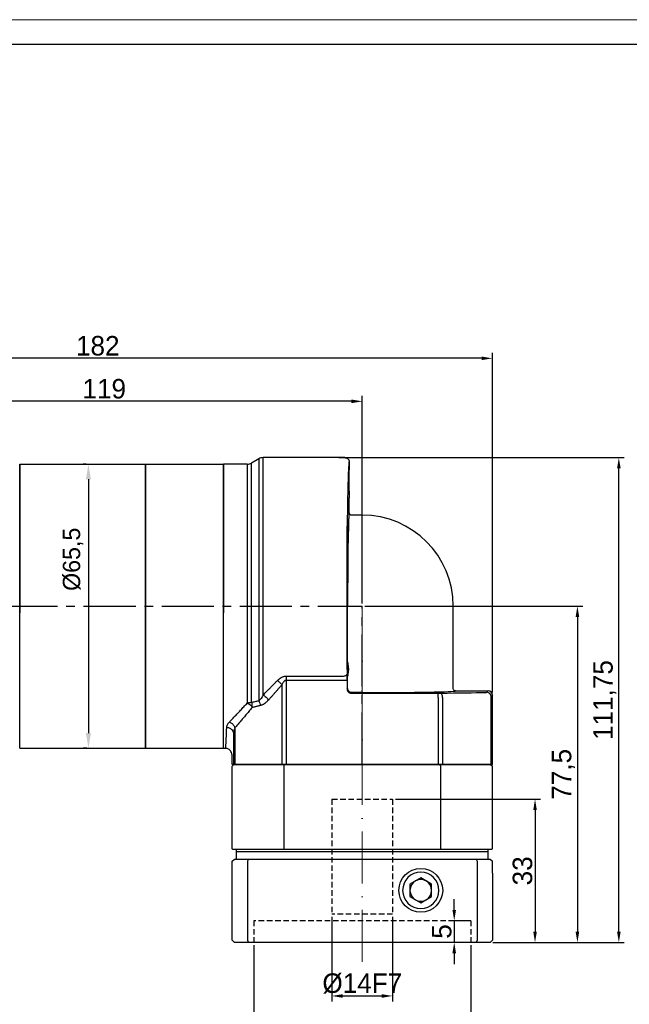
# Model space of a CAD drawing. Header units: millimetres. Extents: x 2421 to 2904, y 79 to 421.
# Tile 7 of 8: x 2654 to 2795, y 194 to 421. Entities that reach past the tile are written whole.
import ezdxf

# ---------------------------------------------------------------- set-up
doc = ezdxf.new("R2010")
doc.units = ezdxf.units.MM
for name, pattern in [('ACAD_ISO10W100', [18, 12, -3, 0, -3]), ('DASHED2', [9.525, 6.35, -3.175]), ('点画线', [18, 12, -2, 2, -2])]:
    doc.linetypes.add(name, pattern=pattern)
for name, color, linetype in [('4虚线层', 6, 'DASHED2'), ('6文字层', 3, 'Continuous'), ('7中心线层', 7, '点画线')]:
    doc.layers.add(name, color=color, linetype=linetype)
for name, color, linetype, lineweight in [('中心线层', 7, 'ACAD_ISO10W100', 20), ('图框_外框线', 7, 'Continuous', 18), ('尺寸线', 7, 'Continuous', 18), ('标注线', 7, 'Continuous', 20), ('粗实线', 7, 'Continuous', 40)]:
    doc.layers.add(name, color=color, linetype=linetype, lineweight=lineweight)
doc.styles.add('工程字', font='txt')
doc.dimstyles.new('ISO-25', dxfattribs={"dimtxt": 2.5, "dimasz": 2.5, "dimexe": 1.25, "dimexo": 0.625, "dimtad": 1, "dimtxsty": 'Standard', "dimcen": 2.5, "dimadec": 0, "dimazin": 0, "dimtfac": 1, "dimtmove": 0, "dimatfit": 3, "dimfxl": 1, "dimarcsym": 0})
doc.dimstyles.new('副本 ISO-25', dxfattribs={"dimtxt": 4.5, "dimasz": 2.5, "dimexe": 1.25, "dimexo": 0.625, "dimtad": 1, "dimtxsty": '工程字', "dimcen": 2.5, "dimdle": 5, "dimadec": 0, "dimazin": 0, "dimtfac": 1, "dimtmove": 0, "dimatfit": 3, "dimfxl": 1, "dimtolj": 1, "dimarcsym": 0})

# ---------------------------------------------------------------- blocks, each defined once
blk = doc.blocks.new('*D16')
at = {"layer": '6文字层', "color": 0, "lineweight": -2}
for p, q in [((2727.72, 319.56), (2793.54, 319.56)), ((2792.29, 210.31), (2792.29, 317.06)), ((2763.25, 207.81), (2793.54, 207.81))]:
    blk.add_line(p, q, dxfattribs=at)
at = {"layer": '6文字层', "color": 0}
for points in [[(2792.71, 317.06), (2791.87, 317.06), (2792.29, 319.56)], [(2791.87, 210.31), (2792.71, 210.31), (2792.29, 207.81)]]:
    blk.add_solid(points, dxfattribs=at)
at = {"layer": 'Defpoints', "color": 0}
for p in [(2727.09, 319.56), (2792.29, 319.56), (2762.63, 207.81)]:
    blk.add_point(p, dxfattribs=at)
at = {"layer": '6文字层', "color": 0, "insert": (2789.04, 263.68), "char_height": 4.5, "attachment_point": 5, "rotation": 90, "style": '工程字'}
blk.add_mtext('\\A1;111,75', dxfattribs=at)
blk = doc.blocks.new('*D17')
at = {"layer": '6文字层', "color": 0, "lineweight": -2}
for p, q in [((2614.13, 316.63), (2614.13, 333.79)), ((2733.13, 285.93), (2733.13, 333.79)), ((2730.63, 332.54), (2616.63, 332.54))]:
    blk.add_line(p, q, dxfattribs=at)
at = {"layer": '6文字层', "color": 0}
for points in [[(2616.63, 332.95), (2616.63, 332.12), (2614.13, 332.54)], [(2730.63, 332.12), (2730.63, 332.95), (2733.13, 332.54)]]:
    blk.add_solid(points, dxfattribs=at)
at = {"layer": 'Defpoints', "color": 0}
for p in [(2614.13, 332.54), (2614.13, 316.01), (2733.13, 285.31)]:
    blk.add_point(p, dxfattribs=at)
at = {"layer": '6文字层', "color": 0, "insert": (2673.63, 335.41), "char_height": 4.5, "attachment_point": 5, "style": '工程字'}
blk.add_mtext('\\A1;119', dxfattribs=at)
blk = doc.blocks.new('*D18')
at = {"layer": '6文字层', "color": 0, "lineweight": -2}
for p, q in [((2581.13, 292.13), (2581.13, 343.7)), ((2763.13, 265.4), (2763.13, 343.7)), ((2760.63, 342.45), (2583.63, 342.45))]:
    blk.add_line(p, q, dxfattribs=at)
at = {"layer": '6文字层', "color": 0}
for points in [[(2583.63, 342.86), (2583.63, 342.03), (2581.13, 342.45)], [(2760.63, 342.03), (2760.63, 342.86), (2763.13, 342.45)]]:
    blk.add_solid(points, dxfattribs=at)
at = {"layer": 'Defpoints', "color": 0}
for p in [(2581.13, 342.45), (2581.13, 291.51), (2763.13, 264.78)]:
    blk.add_point(p, dxfattribs=at)
at = {"layer": '6文字层', "color": 0, "insert": (2672.13, 345.32), "char_height": 4.5, "attachment_point": 5, "style": '工程字'}
blk.add_mtext('\\A1;182', dxfattribs=at)
blk = doc.blocks.new('*D19')
at = {"layer": '6文字层', "color": 0, "lineweight": -2}
for p, q in [((2708.13, 207.18), (2708.13, 184.33)), ((2758.13, 207.18), (2758.13, 184.33)), ((2710.63, 185.58), (2755.63, 185.58))]:
    blk.add_line(p, q, dxfattribs=at)
at = {"layer": '6文字层', "color": 0}
for points in [[(2710.63, 185.99), (2710.63, 185.16), (2708.13, 185.58)], [(2755.63, 185.16), (2755.63, 185.99), (2758.13, 185.58)]]:
    blk.add_solid(points, dxfattribs=at)
at = {"layer": 'Defpoints', "color": 0}
for p in [(2708.13, 207.81), (2758.13, 207.81), (2758.13, 185.58)]:
    blk.add_point(p, dxfattribs=at)
at = {"layer": '6文字层', "color": 0, "insert": (2733.13, 188.45), "char_height": 4.5, "attachment_point": 5, "style": '工程字'}
blk.add_mtext('\\A1;%%C50G7', dxfattribs=at)
blk = doc.blocks.new('*D20')
at = {"layer": '6文字层', "color": 0, "lineweight": -2}
for p, q in [((2733.75, 285.31), (2783.99, 285.31)), ((2782.74, 282.81), (2782.74, 210.31)), ((2763.25, 207.81), (2783.99, 207.81))]:
    blk.add_line(p, q, dxfattribs=at)
at = {"layer": '6文字层', "color": 0}
for points in [[(2783.16, 282.81), (2782.32, 282.81), (2782.74, 285.31)], [(2782.32, 210.31), (2783.16, 210.31), (2782.74, 207.81)]]:
    blk.add_solid(points, dxfattribs=at)
at = {"layer": 'Defpoints', "color": 0}
for p in [(2733.13, 285.31), (2762.63, 207.81), (2782.74, 207.81)]:
    blk.add_point(p, dxfattribs=at)
at = {"layer": '6文字层', "color": 0, "insert": (2779.49, 246.56), "char_height": 4.5, "attachment_point": 5, "rotation": 90, "style": '工程字'}
blk.add_mtext('\\A1;77,5', dxfattribs=at)
blk = doc.blocks.new('*D21')
at = {"layer": '6文字层', "color": 0, "lineweight": -2}
for p, q in [((2708.13, 207.18), (2708.13, 184.33)), ((2758.13, 207.18), (2758.13, 184.33)), ((2710.63, 185.58), (2755.63, 185.58))]:
    blk.add_line(p, q, dxfattribs=at)
at = {"layer": '6文字层', "color": 0}
for points in [[(2710.63, 185.99), (2710.63, 185.16), (2708.13, 185.58)], [(2755.63, 185.16), (2755.63, 185.99), (2758.13, 185.58)]]:
    blk.add_solid(points, dxfattribs=at)
at = {"layer": 'Defpoints', "color": 0}
for p in [(2708.13, 207.81), (2758.13, 207.81), (2758.13, 185.58)]:
    blk.add_point(p, dxfattribs=at)
at = {"layer": '6文字层', "color": 0, "insert": (2733.13, 188.45), "char_height": 4.5, "attachment_point": 5, "style": '工程字'}
blk.add_mtext('\\A1;%%C50G7', dxfattribs=at)
blk = doc.blocks.new('*D22')
at = {"layer": '6文字层', "color": 0, "lineweight": -2}
for p, q in [((2726.13, 213.68), (2726.13, 194.22)), ((2740.13, 213.68), (2740.13, 194.22)), ((2728.63, 195.47), (2737.63, 195.47))]:
    blk.add_line(p, q, dxfattribs=at)
at = {"layer": '6文字层', "color": 0}
for points in [[(2728.63, 195.88), (2728.63, 195.05), (2726.13, 195.47)], [(2737.63, 195.05), (2737.63, 195.88), (2740.13, 195.47)]]:
    blk.add_solid(points, dxfattribs=at)
at = {"layer": 'Defpoints', "color": 0}
for p in [(2726.13, 214.31), (2740.13, 214.31), (2740.13, 195.47)]:
    blk.add_point(p, dxfattribs=at)
at = {"layer": '6文字层', "color": 0, "insert": (2733.13, 198.34), "char_height": 4.5, "attachment_point": 5, "style": '工程字'}
blk.add_mtext('\\A1;%%C14F7', dxfattribs=at)
blk = doc.blocks.new('*D23')
at = {"layer": '6文字层', "color": 0, "lineweight": -2}
for p, q in [((2740.75, 240.81), (2774.21, 240.81)), ((2772.96, 238.31), (2772.96, 210.31)), ((2763.25, 207.81), (2774.21, 207.81))]:
    blk.add_line(p, q, dxfattribs=at)
at = {"layer": '6文字层', "color": 0}
for points in [[(2773.38, 238.31), (2772.55, 238.31), (2772.96, 240.81)], [(2772.55, 210.31), (2773.38, 210.31), (2772.96, 207.81)]]:
    blk.add_solid(points, dxfattribs=at)
at = {"layer": 'Defpoints', "color": 0}
for p in [(2740.13, 240.81), (2762.63, 207.81), (2772.96, 207.81)]:
    blk.add_point(p, dxfattribs=at)
at = {"layer": '6文字层', "color": 0, "insert": (2770.09, 224.31), "char_height": 4.5, "attachment_point": 5, "rotation": 90, "style": '工程字'}
blk.add_mtext('\\A1;33', dxfattribs=at)
blk = doc.blocks.new('*D24')
at = {"layer": '6文字层', "color": 0, "lineweight": -2}
for p, q in [((2754.33, 215.32), (2754.33, 217.82)), ((2757.5, 212.82), (2753.08, 212.82)), ((2754.33, 212.82), (2754.33, 207.82)), ((2757.5, 207.82), (2753.08, 207.82)), ((2754.33, 205.32), (2754.33, 202.82))]:
    blk.add_line(p, q, dxfattribs=at)
at = {"layer": '6文字层', "color": 0}
for points in [[(2753.91, 215.32), (2754.75, 215.32), (2754.33, 212.82)], [(2754.75, 205.32), (2753.91, 205.32), (2754.33, 207.82)]]:
    blk.add_solid(points, dxfattribs=at)
at = {"layer": 'Defpoints', "color": 0}
for p in [(2758.13, 212.82), (2754.33, 207.82), (2758.13, 207.82)]:
    blk.add_point(p, dxfattribs=at)
at = {"layer": '6文字层', "color": 0, "insert": (2751.46, 210.32), "char_height": 4.5, "attachment_point": 5, "rotation": 90, "style": '工程字'}
blk.add_mtext('\\A1;5', dxfattribs=at)
blk = doc.blocks.new('*D39')
at = {"layer": '6文字层', "color": 0, "linetype": 'ByBlock', "lineweight": -2}
for p, q in [((2669.43, 318.06), (2668.73, 318.06)), ((2669.98, 314.56), (2669.98, 256.06)), ((2669.61, 252.56), (2668.73, 252.56))]:
    blk.add_line(p, q, dxfattribs=at)
at = {"layer": '6文字层', "color": 0}
for points in [[(2670.56, 314.56), (2669.39, 314.56), (2669.98, 318.06)], [(2669.39, 256.06), (2670.56, 256.06), (2669.98, 252.56)]]:
    blk.add_solid(points, dxfattribs=at)
at = {"layer": 'Defpoints', "color": 0}
for p in [(2670.06, 318.06), (2669.98, 252.56), (2670.24, 252.56)]:
    blk.add_point(p, dxfattribs=at)
at = {"layer": '6文字层', "color": 0, "insert": (2666.44, 296.13), "char_height": 4, "attachment_point": 5, "rotation": 90, "style": '工程字'}
blk.add_mtext('%%C65,5', dxfattribs=at)
blk = doc.blocks.new('D64')
at = {"linetype": 'Continuous', "lineweight": 30}
for p, q in [((5.5, 62.01), (3.83, 61.04)), ((25.36, 62.28), (6.49, 62.28)), ((2.83, 60.78), (-2.64, 60.78)), ((-2.64, 28.03), (-2.64, 60.78)), ((26.36, 49.53), (26.36, 53.03)), ((29.36, 49.03), (26.86, 49.03)), ((-2.64, -4.72), (-2.64, 28.03)), ((50.36, 9), (50.36, 28.03)), ((50.86, 8.5), (58.36, 8.5)), ((59.36, -8.47), (59.36, 7.5)), ((-2.64, -4.72), (-2.2, -4.72)), ((-0.64, -8.47), (-0.64, -6.47)), ((-0.32, -8.47), (-0.64, -8.47)), ((0, -8.47), (-0.32, -8.47)), ((10.84, -8.47), (0, -8.47)), ((11.9, -8.47), (10.84, -8.47)), ((46.83, -8.47), (11.9, -8.47)), ((47.88, -8.47), (46.83, -8.47)), ((58.73, -8.47), (47.88, -8.47)), ((59.05, -8.47), (58.73, -8.47)), ((59.36, -8.47), (59.05, -8.47))]:
    blk.add_line(p, q, dxfattribs=at)
at = {"linetype": 'Continuous', "lineweight": 25}
for p, q in [((6.49, 7.58), (6.49, 62.28)), ((2.83, 60.78), (2.83, 5.7)), ((26.36, 61.03), (26.36, 61.28)), ((25.99, 15.22), (25.99, 28.03)), ((11.9, 11.93), (24.85, 11.93)), ((11.9, 11), (11.9, 11.93)), ((25.99, 9.12), (25.99, 11.83)), ((10.84, 9.91), (10.84, -8.47)), ((11.9, 11), (24.86, 11)), ((11.9, -8.47), (11.9, 11)), ((24.86, 11), (25.86, 11)), ((25.86, 11), (25.86, 8.99)), ((25.86, 8.99), (25.99, 9.12)), ((26.99, 8.12), (26.86, 7.99)), ((26.86, 7.99), (46.83, 7.99)), ((29.36, 8.12), (26.99, 8.12)), ((29.36, 8.12), (29.36, 8.62)), ((46.83, 6.99), (46.83, 7.99)), ((46.83, 6.99), (46.83, -8.47)), ((47.88, 6.99), (47.88, -8.47)), ((58.05, 8.18), (58.36, 8.5)), ((59.36, 7.5), (59.05, 7.18)), ((59.05, -1.12), (59.05, 7.18)), ((0, 0), (0, -8.47)), ((-0.32, -1.39), (-0.32, -8.47)), ((59.05, -8.47), (59.05, -1.12))]:
    blk.add_line(p, q, dxfattribs=at)
at = {"linetype": 'Continuous', "lineweight": 25, "flags": 128}
for points in [[(24.85, 11.93), (25.04, 11.94), (25.23, 11.97), (25.4, 12.01), (25.55, 12.07), (25.68, 12.14), (25.77, 12.22), (25.83, 12.31), (25.85, 12.4)], [(47.88, 6.99), (47.87, 7.19), (47.84, 7.37), (47.79, 7.54), (47.73, 7.7), (47.65, 7.82), (47.56, 7.91), (47.46, 7.97), (47.35, 7.99)]]:
    blk.add_lwpolyline(points, dxfattribs=at)
at = {"linetype": 'Continuous', "lineweight": 30}
for centre, radius, start, end in [((6.49, 60.29), 1.99, 90, 120), ((2.83, 62.76), 1.99, 270, 299.9873), ((29.36, 28.03), 21, 0, 90)]:
    blk.add_arc(centre, radius, start, end, dxfattribs=at)
at = {"linetype": 'Continuous', "lineweight": 25}
blk.add_arc((58.05, 7.18), 1, 0.0209, 89.9797, dxfattribs=at)
at = {"linetype": 'Continuous', "lineweight": 30}
for centre, major_axis, ratio, start_param, end_param in [((26.36, 57.03), (0, 4), 0.017455, 0, 3.141593), ((58.36, 7.5), (0.707, 0.707), 0.999695, 5.497939, 7.068431)]:
    blk.add_ellipse(centre, major_axis=major_axis, ratio=ratio, start_param=start_param, end_param=end_param, dxfattribs=at)
at = {"linetype": 'Continuous', "lineweight": 25}
for centre, major_axis, start_param, end_param in [((26.36, 28.03), (0, 21.5), 0.000406, 1.570796), ((25.93, 13.53), (0, 4), 5.149766, 10.558197), ((25.81, 11), (0, 2.99), 4.712389, 5.201566), ((29.36, 8.5), (21.5, 0), 4.712389, 6.282779), ((46.83, 8.01), (0.988, 0), 4.712389, 5.269966), ((29.36, 8.5), (34, 0), 5.269966, 5.707865), ((57.06, 8.18), (0.988, 0), 5.706902, 6.266003)]:
    blk.add_ellipse(centre, major_axis=major_axis, ratio=0.017455, start_param=start_param, end_param=end_param, dxfattribs=at)
blk.add_ellipse((25.93, 42.53), major_axis=(0, 4), ratio=0.017455, dxfattribs=at)
for points, knots in [([(5.5, 62.01), (5.5, 62.01), (5.5, 62.01), (5.5, 61.99), (5.5, 61.97), (5.5, 61.93), (5.5, 61.89), (5.5, 61.83), (5.5, 61.77), (5.5, 61.69), (5.5, 61.61), (5.5, 61.51), (5.5, 61.41), (5.5, 61.29), (5.5, 61.17), (5.5, 61.03), (5.5, 60.89), (5.5, 60.74), (5.5, 60.57), (5.5, 60.4), (5.5, 60.22), (5.5, 60.03), (5.5, 59.82), (5.5, 59.61), (5.5, 59.39), (5.5, 59.16), (5.5, 58.93), (5.5, 58.68), (5.5, 58.42), (5.5, 58.16), (5.5, 57.88), (5.5, 57.6), (5.5, 57.31), (5.5, 57.01), (5.5, 56.7), (5.5, 56.38), (5.5, 56.05), (5.5, 55.72), (5.5, 55.38), (5.5, 55.03), (5.5, 54.67), (5.5, 54.3), (5.5, 53.93), (5.5, 53.54), (5.5, 53.16), (5.5, 52.76), (5.5, 52.35), (5.5, 51.94), (5.5, 51.53), (5.5, 51.1), (5.5, 50.67), (5.5, 50.23), (5.5, 49.78), (5.5, 49.33), (5.5, 48.88), (5.5, 48.41), (5.5, 47.94), (5.5, 47.47), (5.5, 46.98), (5.5, 46.5), (5.5, 46), (5.5, 45.51), (5.5, 45), (5.5, 44.49), (5.5, 43.98), (5.5, 43.46), (5.5, 42.94), (5.5, 42.26), (5.5, 41.41), (5.5, 40.39), (5.5, 39.36), (5.5, 38.32), (5.5, 37.26), (5.5, 36.2), (5.5, 35.13), (5.5, 34.05), (5.5, 32.96), (5.5, 31.87), (5.5, 30.77), (5.5, 29.67), (5.5, 28.57), (5.5, 27.47), (5.5, 26.37), (5.5, 25.27), (5.5, 24.18), (5.5, 23.09), (5.5, 22), (5.5, 20.92), (5.5, 19.85), (5.5, 18.78), (5.5, 17.73), (5.5, 16.69), (5.5, 15.65), (5.5, 14.63), (5.5, 13.63), (5.5, 12.64), (5.5, 11.67), (5.5, 10.71), (5.5, 9.77), (5.5, 8.85), (5.5, 7.96), (5.5, 7.08), (5.5, 6.51), (5.5, 6.23)], [0, 0, 0, 0, 0.007576, 0.015152, 0.022728, 0.030304, 0.037879, 0.045455, 0.053031, 0.060607, 0.068183, 0.075759, 0.083335, 0.090911, 0.098486, 0.106062, 0.113638, 0.121214, 0.12879, 0.136366, 0.143942, 0.151518, 0.159093, 0.166669, 0.174245, 0.181821, 0.189397, 0.196973, 0.204549, 0.212125, 0.2197, 0.227276, 0.234852, 0.242428, 0.250004, 0.25758, 0.265156, 0.272732, 0.280307, 0.287883, 0.295459, 0.303035, 0.310611, 0.318187, 0.325763, 0.333339, 0.340914, 0.34849, 0.356066, 0.363642, 0.371218, 0.378794, 0.38637, 0.393946, 0.401521, 0.409097, 0.416673, 0.424249, 0.431825, 0.439401, 0.446977, 0.454553, 0.462128, 0.469704, 0.47728, 0.484856, 0.492432, 0.500008, 0.514293, 0.528579, 0.542864, 0.55715, 0.571435, 0.585721, 0.600006, 0.614292, 0.628577, 0.642863, 0.657148, 0.671434, 0.685719, 0.700005, 0.71429, 0.728576, 0.742861, 0.757147, 0.771432, 0.785718, 0.800003, 0.814289, 0.828574, 0.84286, 0.857145, 0.871431, 0.885716, 0.900002, 0.914287, 0.928573, 0.942858, 0.957144, 0.971429, 0.985715, 1, 1, 1, 1]), ([(3.83, 5.89), (3.83, 8.24), (3.83, 10.9), (3.83, 16.62), (3.83, 19.68), (3.83, 25.95), (3.83, 29.15), (3.83, 35.44), (3.83, 38.53), (3.83, 44.33), (3.83, 47.04), (3.83, 51.87), (3.83, 53.98), (3.83, 57.44), (3.83, 58.78), (3.83, 60.58), (3.83, 61.04), (3.83, 61.04)], [0, 0, 0, 0, 0.125, 0.125, 0.25, 0.25, 0.375, 0.375, 0.5, 0.5, 0.625, 0.625, 0.75, 0.75, 0.875, 0.875, 1, 1, 1, 1]), ([(26.36, 61.28), (26.36, 61.28), (26.35, 61.27), (26.35, 61.26), (26.34, 61.24), (26.33, 61.21), (26.32, 61.17), (26.31, 61.12), (26.3, 61.07), (26.28, 60.94), (26.25, 60.68), (26.22, 60.21), (26.18, 59.59), (26.13, 58.61), (26.08, 57.05), (26.01, 54.7), (25.96, 51.91), (25.91, 48.73), (25.87, 45.2), (25.83, 41.39), (25.81, 37.35), (25.79, 33.16), (25.78, 28.89), (25.78, 25.32), (25.79, 22.49), (25.8, 20.39), (25.81, 18.32), (25.82, 16.63), (25.83, 15.3), (25.84, 14.32), (25.84, 13.35), (25.85, 12.72), (25.85, 12.4)], [0, 0, 0, 0, 0.007823, 0.01564, 0.023454, 0.031265, 0.039077, 0.046892, 0.05471, 0.062535, 0.093793, 0.125059, 0.156317, 0.187583, 0.250074, 0.312564, 0.375052, 0.437539, 0.500025, 0.56251, 0.624994, 0.687477, 0.74996, 0.812443, 0.843697, 0.874959, 0.906213, 0.937475, 0.953113, 0.968735, 0.984359, 1, 1, 1, 1]), ([(25.99, 15.22), (25.99, 15.18), (25.99, 15.09), (26, 14.96), (26.02, 14.82), (26.04, 14.68), (26.06, 14.54), (26.1, 14.29), (26.15, 13.95), (26.18, 13.52), (26.15, 13.09), (26.09, 12.71), (26.04, 12.37), (26, 12.1), (25.99, 11.92), (25.99, 11.83)], [0, 0, 0, 0, 0.040755, 0.081897, 0.123461, 0.165483, 0.207997, 0.251035, 0.383966, 0.501369, 0.618401, 0.750462, 0.835256, 0.918346, 1, 1, 1, 1]), ([(9.79, 10.9), (9.84, 10.95), (9.93, 11.05), (10.09, 11.18), (10.24, 11.31), (10.39, 11.42), (10.55, 11.52), (10.73, 11.63), (10.94, 11.73), (11.18, 11.82), (11.42, 11.88), (11.66, 11.92), (11.82, 11.93), (11.9, 11.93)], [0, 0, 0, 0, 0.089644, 0.176213, 0.259904, 0.340931, 0.419533, 0.495971, 0.603505, 0.706475, 0.806024, 0.903416, 1, 1, 1, 1]), ([(6.49, 7.58), (6.64, 7.72), (6.92, 8.01), (7.36, 8.45), (7.82, 8.9), (8.29, 9.38), (8.78, 9.87), (9.28, 10.38), (9.62, 10.73), (9.79, 10.9)], [0, 0, 0, 0, 0.130778, 0.265579, 0.404405, 0.547258, 0.69414, 0.845054, 1, 1, 1, 1]), ([(10.84, 9.91), (10.69, 9.73), (10.39, 9.39), (9.93, 8.87), (9.48, 8.37), (9.04, 7.86), (8.6, 7.37), (8.16, 6.88), (7.87, 6.55), (7.72, 6.39)], [0, 0, 0, 0, 0.144654, 0.288698, 0.432138, 0.574981, 0.717234, 0.858905, 1, 1, 1, 1]), ([(9.79, 10.9), (9.98, 10.77), (10.17, 10.61), (10.54, 10.27), (10.7, 10.09), (10.84, 9.91)], [0, 0, 0, 0, 0.5, 0.5, 1, 1, 1, 1]), ([(11.9, 11), (11.88, 11), (11.83, 11), (11.77, 10.98), (11.7, 10.96), (11.63, 10.93), (11.57, 10.89), (11.5, 10.85), (11.43, 10.79), (11.37, 10.73), (11.27, 10.62), (11.14, 10.45), (10.98, 10.2), (10.89, 10.01), (10.84, 9.91)], [0, 0, 0, 0, 0.040766, 0.082342, 0.125323, 0.170248, 0.217591, 0.267757, 0.321087, 0.377865, 0.438325, 0.59803, 0.784876, 1, 1, 1, 1]), ([(26.99, 8.12), (26.73, 8.12), (26.47, 8.23), (26.1, 8.6), (25.99, 8.86), (25.99, 9.12)], [0, 0, 0, 0, 0.5, 0.5, 1, 1, 1, 1]), ([(6.49, 7.58), (6.72, 7.44), (6.96, 7.26), (7.39, 6.84), (7.58, 6.61), (7.72, 6.39)], [0, 0, 0, 0, 0.5, 0.5, 1, 1, 1, 1]), ([(25.86, 8.99), (25.86, 8.96), (25.86, 8.89), (25.88, 8.8), (25.9, 8.7), (25.93, 8.61), (25.97, 8.52), (26.02, 8.43), (26.08, 8.36), (26.15, 8.28), (26.22, 8.22), (26.3, 8.16), (26.39, 8.11), (26.47, 8.07), (26.57, 8.03), (26.66, 8.01), (26.76, 7.99), (26.82, 7.99), (26.86, 7.99)], [0, 0, 0, 0, 0.062521, 0.125033, 0.187539, 0.250038, 0.312533, 0.375024, 0.437512, 0.5, 0.562488, 0.624976, 0.687467, 0.749962, 0.812461, 0.874967, 0.937479, 1, 1, 1, 1]), ([(-1.29, 1.32), (-1.2, 1.42), (-1.01, 1.62), (-0.71, 1.93), (-0.4, 2.26), (-0.08, 2.59), (0.25, 2.94), (0.59, 3.3), (0.94, 3.67), (1.3, 4.05), (1.67, 4.45), (2.05, 4.85), (2.43, 5.27), (2.7, 5.56), (2.83, 5.7)], [0, 0, 0, 0, 0.075346, 0.152128, 0.230351, 0.31002, 0.391142, 0.473719, 0.557757, 0.64326, 0.730232, 0.818677, 0.908599, 1, 1, 1, 1]), ([(3.93, 4.63), (3.81, 4.49), (3.57, 4.2), (3.22, 3.78), (2.87, 3.36), (2.53, 2.96), (2.19, 2.56), (1.86, 2.17), (1.53, 1.79), (1.21, 1.41), (0.9, 1.05), (0.59, 0.69), (0.29, 0.34), (0.1, 0.11), (0, 0)], [0, 0, 0, 0, 0.086438, 0.172282, 0.25754, 0.342222, 0.426334, 0.509888, 0.592892, 0.675356, 0.757288, 0.8387, 0.9196, 1, 1, 1, 1]), ([(2.83, 5.7), (2.87, 5.72), (2.96, 5.74), (3.1, 5.78), (3.26, 5.82), (3.44, 5.85), (3.63, 5.88), (3.76, 5.88), (3.83, 5.89)], [0, 0, 0, 0, 0.114429, 0.249717, 0.405886, 0.582962, 0.780983, 1, 1, 1, 1]), ([(2.83, 5.7), (2.87, 5.69), (2.94, 5.66), (3.03, 5.61), (3.12, 5.56), (3.2, 5.52), (3.27, 5.47), (3.33, 5.43), (3.38, 5.39), (3.47, 5.32), (3.6, 5.21), (3.76, 5.05), (3.84, 4.94), (3.88, 4.88)], [0, 0, 0, 0, 0.087363, 0.168399, 0.242661, 0.30982, 0.36965, 0.42201, 0.466822, 0.504056, 0.673059, 0.83898, 1, 1, 1, 1]), ([(3.83, 5.89), (3.96, 5.92), (4.23, 5.98), (4.65, 6.07), (5.07, 6.15), (5.36, 6.2), (5.5, 6.23)], [0, 0, 0, 0, 0.251554, 0.502005, 0.751451, 1, 1, 1, 1]), ([(3.83, 5.89), (3.86, 5.74), (3.88, 5.58), (3.9, 5.24), (3.9, 5.06), (3.88, 4.88)], [0, 0, 0, 0, 0.5, 0.5, 1, 1, 1, 1]), ([(3.87, 4.86), (3.86, 4.85), (3.85, 4.83), (3.83, 4.82), (3.83, 4.81)], [0, 0, 0, 0, 0.481774, 1, 1, 1, 1]), ([(5.84, 5.12), (5.74, 5.1), (5.53, 5.06), (5.21, 4.99), (4.89, 4.91), (4.57, 4.82), (4.25, 4.73), (4.04, 4.67), (3.93, 4.63)], [0, 0, 0, 0, 0.157533, 0.31869, 0.483494, 0.651967, 0.824129, 1, 1, 1, 1]), ([(5.5, 6.23), (5.59, 6.07), (5.67, 5.89), (5.78, 5.51), (5.82, 5.31), (5.84, 5.12)], [0, 0, 0, 0, 0.5, 0.5, 1, 1, 1, 1]), ([(7.72, 6.39), (7.66, 6.33), (7.55, 6.2), (7.34, 5.99), (7.15, 5.82), (6.97, 5.68), (6.8, 5.55), (6.59, 5.41), (6.34, 5.28), (6.09, 5.18), (5.92, 5.14), (5.84, 5.12)], [0, 0, 0, 0, 0.107061, 0.210621, 0.356254, 0.427351, 0.502144, 0.633578, 0.759733, 0.881532, 1, 1, 1, 1]), ([(-2.2, -4.72), (-2.15, -4.72), (-2.09, -4.31), (-1.99, -2.68), (-1.94, -1.47), (-1.89, 0.1)], [0, 0, 0, 0, 0.5, 0.5, 1, 1, 1, 1]), ([(-1.89, 0.1), (-1.88, 0.13), (-1.88, 0.2), (-1.86, 0.3), (-1.84, 0.4), (-1.81, 0.5), (-1.77, 0.61), (-1.71, 0.74), (-1.62, 0.92), (-1.47, 1.12), (-1.35, 1.25), (-1.29, 1.32)], [0, 0, 0, 0, 0.083134, 0.166095, 0.249025, 0.332062, 0.415344, 0.499011, 0.66651, 0.833133, 1, 1, 1, 1]), ([(-1.89, 0.1), (-1.64, 0.1), (-1.38, 0.04), (-0.92, -0.18), (-0.73, -0.35), (-0.61, -0.53)], [0, 0, 0, 0, 0.5, 0.5, 1, 1, 1, 1]), ([(-1.29, 1.32), (-1.08, 1.25), (-0.85, 1.13), (-0.45, 0.8), (-0.28, 0.6), (-0.17, 0.39)], [0, 0, 0, 0, 0.5, 0.5, 1, 1, 1, 1]), ([(0, 0), (-0.02, -0.05), (-0.06, -0.14), (-0.12, -0.31), (-0.18, -0.49), (-0.25, -0.72), (-0.29, -0.97), (-0.32, -1.21), (-0.32, -1.34), (-0.32, -1.39)], [0, 0, 0, 0, 0.099781, 0.215979, 0.348602, 0.497652, 0.715043, 0.882495, 1, 1, 1, 1]), ([(-0.61, -0.53), (-0.51, -0.67), (-0.44, -0.81), (-0.35, -1.11), (-0.32, -1.25), (-0.32, -1.39)], [0, 0, 0, 0, 0.5, 0.5, 1, 1, 1, 1])]:
    blk.add_open_spline(points, degree=3, knots=knots, dxfattribs=at)
at = {"linetype": 'Continuous', "lineweight": 30}
for points, knots in [([(25.36, 62.28), (25.4, 62.27), (25.47, 62.27), (25.57, 62.26), (25.68, 62.23), (25.79, 62.18), (25.89, 62.13), (25.98, 62.06), (26.09, 61.97), (26.2, 61.84), (26.29, 61.67), (26.35, 61.48), (26.36, 61.34), (26.36, 61.28)], [0, 0, 0, 0, 0.065607, 0.133699, 0.204011, 0.276206, 0.349882, 0.42458, 0.499802, 0.61623, 0.740498, 0.8696, 1, 1, 1, 1]), ([(26.86, 49.03), (26.84, 49.03), (26.79, 49.03), (26.73, 49.04), (26.67, 49.06), (26.62, 49.09), (26.58, 49.11), (26.55, 49.13), (26.53, 49.15), (26.52, 49.16), (26.48, 49.2), (26.42, 49.28), (26.37, 49.4), (26.37, 49.48), (26.36, 49.53)], [0, 0, 0, 0, 0.093918, 0.181291, 0.260181, 0.329119, 0.387102, 0.43352, 0.46805, 0.490553, 0.500987, 0.673892, 0.841975, 1, 1, 1, 1]), ([(50.86, 8.5), (50.84, 8.5), (50.8, 8.5), (50.74, 8.51), (50.68, 8.53), (50.62, 8.56), (50.56, 8.6), (50.5, 8.65), (50.4, 8.77), (50.38, 8.9), (50.36, 9)], [0, 0, 0, 0, 0.077913, 0.1589, 0.242459, 0.327974, 0.414729, 0.501941, 0.643652, 1, 1, 1, 1]), ([(-0.91, -5.46), (-1.04, -5.24), (-1.23, -5.05), (-1.69, -4.79), (-1.95, -4.72), (-2.2, -4.72)], [0, 0, 0, 0, 0.5, 0.5, 1, 1, 1, 1]), ([(-0.64, -6.47), (-0.64, -6.31), (-0.66, -6.14), (-0.75, -5.79), (-0.82, -5.62), (-0.91, -5.46)], [0, 0, 0, 0, 0.5, 0.5, 1, 1, 1, 1])]:
    blk.add_open_spline(points, degree=3, knots=knots, dxfattribs=at)
at = {"linetype": 'Continuous', "lineweight": 25}
for points in [[(6.49, 7.58), (6.2, 6.99), (5.87, 6.48), (5.5, 6.23)], [(3.88, 4.88), (3.88, 4.88), (3.87, 4.87), (3.87, 4.86)], [(3.88, 4.88), (3.9, 4.8), (3.92, 4.72), (3.93, 4.63)], [(-0.17, 0.39), (-0.1, 0.26), (-0.04, 0.13), (0, 0)]]:
    blk.add_open_spline(points, degree=3, dxfattribs=at)

msp = doc.modelspace()

# ---------------------------------------------------------------- linework, layer by layer
for p, q in [((2746.6255, 222.6925), (2744.1255, 221.2491)), ((2749.1255, 221.2491), (2746.6255, 222.6925)), ((2744.1255, 221.2491), (2744.1255, 218.3623)), ((2749.1255, 218.3623), (2749.1255, 221.2491)), ((2744.1255, 218.3623), (2746.6255, 216.919)), ((2746.6255, 216.919), (2749.1255, 218.3623))]:
    msp.add_line(p, q)
at = {"extrusion": (0, 0, -1)}
for start, end in [(270, 90), (90, 270)]:
    msp.add_arc((-2746.6255, 219.8057), 5.05, start, end, dxfattribs=at)
for radius, start, end in [(4.188, 90, 270), (4.188, 270, 90), (2.5, 120, 180), (2.5, 90, 120), (2.5, 60, 90), (2.5, 0, 60), (2.5, 180, 240), (2.5, 300, 0), (2.5, 240, 270), (2.5, 270, 300)]:
    msp.add_arc((2746.6255, 219.8057), radius, start, end)
at = {"layer": '4虚线层', "color": 0, "lineweight": -2, "ltscale": 0.2}
for p, q in [((2726.1255, 240.8057), (2726.1255, 214.3057)), ((2726.1255, 240.8057), (2740.1255, 240.8057)), ((2740.1255, 240.8057), (2740.1255, 214.3057)), ((2740.1255, 214.3057), (2726.1255, 214.3057)), ((2758.1255, 212.8057), (2708.1255, 212.8057)), ((2708.1255, 212.8057), (2708.1255, 207.8057)), ((2758.1255, 212.8057), (2758.1255, 207.8057))]:
    msp.add_line(p, q, dxfattribs=at)
at = {"layer": '7中心线层'}
for p in [(2578.8767, 285.3057), (2733.1255, 248.8057)]:
    msp.add_line(p, (2733.1255, 285.3057), dxfattribs=at)
at = {"layer": '中心线层', "color": 0}
msp.add_line((2733.1255, 203.3057), (2733.1255, 285.3057), dxfattribs=at)
at = {"layer": '图框_外框线', "color": 3}
msp.add_lwpolyline([(2421.1197, 79.0577), (2903.9808, 79.0577), (2903.9808, 420.5095), (2421.1197, 420.5095)], close=True, dxfattribs=at)
at = {"layer": '图框_外框线', "color": 3, "lineweight": 25}
msp.add_lwpolyline([(2449.8615, 84.8061), (2898.2325, 84.8061), (2898.2325, 414.7612), (2449.8615, 414.7612)], close=True, dxfattribs=at)
at = {"layer": '标注线', "color": 0, "lineweight": -3}
for p, q in [((2703.4634, 248.7436), (2703.1255, 248.4057)), ((2715.0978, 248.4057), (2715.2091, 248.8057)), ((2715.0978, 229.4057), (2715.0978, 248.4057)), ((2751.042, 248.8057), (2751.1533, 248.4057)), ((2751.1533, 248.4057), (2751.1533, 229.4057)), ((2762.7255, 248.8057), (2763.1255, 248.4057)), ((2706.8577, 227.0057), (2706.668, 226.5057)), ((2759.3934, 227.0057), (2759.583, 226.5057)), ((2706.668, 226.5057), (2706.668, 208.3057)), ((2759.583, 226.5057), (2759.583, 208.3057)), ((2706.668, 208.3057), (2706.8577, 207.8057)), ((2759.583, 208.3057), (2759.3934, 207.8057))]:
    msp.add_line(p, q, dxfattribs=at)
at = {"layer": '标注线', "color": 1, "lineweight": -3}
for p, q in [((2715.0978, 229.4057), (2715.1255, 229.3057)), ((2751.1533, 229.4057), (2751.1255, 229.3057))]:
    msp.add_line(p, q, dxfattribs=at)
at = {"layer": '粗实线', "linetype": 'Continuous', "lineweight": 30}
for p, q in [((2654.1255, 318.0558), (2654.1255, 283.8058)), ((2654.1255, 318.0557), (2701.1255, 318.0557)), ((2683.1255, 318.0558), (2683.1255, 283.8058)), ((2683.1255, 318.0558), (2683.1255, 283.8058)), ((2701.1255, 318.0558), (2701.1255, 283.8058)), ((2701.1255, 318.0558), (2701.1255, 283.8058)), ((2701.1255, 256.9921), (2701.1255, 318.0557)), ((2701.1255, 252.5557), (2701.1255, 318.0557)), ((2654.1255, 252.5557), (2701.1255, 252.5557)), ((2704.1255, 227.0057), (2704.1255, 229.3057)), ((2762.1255, 227.0057), (2762.1255, 229.3057)), ((2703.6255, 227.0057), (2715.0978, 227.0057)), ((2703.1255, 208.3057), (2703.1255, 226.5057)), ((2763.1255, 223.8057), (2763.1255, 226.5057)), ((2763.1255, 223.8057), (2763.1255, 208.3057)), ((2703.1255, 208.3057), (2703.6255, 207.8057)), ((2762.6255, 207.8057), (2703.6255, 207.8057)), ((2763.1255, 208.3057), (2762.6255, 207.8057))]:
    msp.add_line(p, q, dxfattribs=at)
at = {"layer": '粗实线', "color": 0, "lineweight": 30}
for p, q in [((2654.1255, 252.5557), (2654.1255, 318.0557)), ((2683.1255, 252.5557), (2683.1255, 318.0557)), ((2683.1255, 285.3057), (2683.1255, 317.9057)), ((2683.1255, 285.3057), (2683.1255, 252.7057)), ((2703.1255, 251.0558), (2703.1255, 251.0557)), ((2703.1255, 229.4057), (2703.1255, 248.4057)), ((2703.4286, 248.8057), (2714.6028, 248.8057)), ((2714.6028, 248.8057), (2715.6613, 248.8057)), ((2715.6613, 248.8057), (2750.5898, 248.8057)), ((2750.5898, 248.8057), (2751.6482, 248.8057)), ((2751.6482, 248.8057), (2762.8225, 248.8057)), ((2763.1255, 229.4057), (2763.1255, 248.4057)), ((2703.1255, 229.4057), (2703.2255, 229.3057)), ((2703.2255, 229.3057), (2763.0255, 229.3057)), ((2763.1255, 229.4057), (2763.0255, 229.3057)), ((2703.1255, 226.5057), (2703.6255, 227.0057)), ((2703.6255, 227.0057), (2762.6255, 227.0057)), ((2704.1255, 228.8057), (2762.1255, 228.8057)), ((2762.6255, 227.0057), (2763.1255, 226.5057)), ((2763.1255, 226.3057), (2763.1255, 226.5057))]:
    msp.add_line(p, q, dxfattribs=at)

# ---------------------------------------------------------------- block references
at = {"layer": '尺寸线', "color": 7}
msp.add_blockref('D64', (2703.7613, 257.2799), dxfattribs=at)

# ---------------------------------------------------------------- dimensions: what is measured, and where the dimension line sits
at = {"layer": '6文字层'}
dim = msp.add_linear_dim(base=(2581.1255, 342.4465), p1=(2763.1255, 264.7776), p2=(2581.1255, 291.5057), dimstyle='副本 ISO-25', dxfattribs=at)
dim.commit()
dim.dimension.update_dxf_attribs({"geometry": '*D18', "text_midpoint": (2672.1255, 342.4465), "dimtype": 160})
dim = msp.add_linear_dim(base=(2614.1255, 332.5353), p1=(2733.1255, 285.3057), p2=(2614.1255, 316.0057), dimstyle='副本 ISO-25', override={"dimtxsty": '工程字'}, dxfattribs=at)
dim.commit()
dim.dimension.update_dxf_attribs({"geometry": '*D17', "text_midpoint": (2673.6255, 332.5353), "dimtype": 160})
at = {"layer": '6文字层', "linetype": 'ByBlock'}
dim = msp.add_linear_dim(base=(2669.9778, 252.5557), p1=(2670.0553, 318.0557), p2=(2670.2363, 252.5557), angle=90, text='%%C<>', dimstyle='ISO-25', override={"dimtxt": 4, "dimasz": 3.5, "dimgap": 1.2, "dimtxsty": '工程字'}, dxfattribs=at)
dim.commit()
dim.dimension.update_dxf_attribs({"geometry": '*D39', "text_midpoint": (2669.9778, 296.1264), "dimtype": 160})
at = {"layer": '6文字层'}
for base, p1, p2, angle, picture, middle in [((2792.2893, 319.5557), (2762.6255, 207.8057), (2727.0916, 319.5557), 90, '*D16', (2792.2893, 263.6807)), ((2782.7413, 207.8057), (2733.1255, 285.3057), (2762.6255, 207.8057), 90, '*D20', (2782.7413, 246.5557)), ((2772.9648, 207.8057), (2740.1255, 240.8057), (2762.6255, 207.8057), 270, '*D23', (2772.9648, 224.3057)), ((2754.3307, 207.8246), (2758.1255, 212.8246), (2758.1255, 207.8246), 270, '*D24', (2754.3307, 210.3246))]:
    dim = msp.add_linear_dim(base=base, p1=p1, p2=p2, angle=angle, dimstyle='副本 ISO-25', override={"dimtxsty": '工程字'}, dxfattribs=at)
    dim.commit()
    dim.dimension.update_dxf_attribs({"geometry": picture, "text_midpoint": middle, "dimtype": 160})
for base, p1, p2, text, picture, middle in [((2740.1255, 195.4683), (2726.1255, 214.3057), (2740.1255, 214.3057), '%%C<>F7', '*D22', (2733.1255, 195.4683)), ((2758.1255, 185.5762), (2708.1255, 207.8057), (2758.1255, 207.8057), '%%C<>G7', '*D19', (2733.1255, 185.5762)), ((2758.1255, 185.5762), (2708.1255, 207.8057), (2758.1255, 207.8057), '%%C<>G7', '*D21', (2733.1255, 185.5762))]:
    dim = msp.add_linear_dim(base=base, p1=p1, p2=p2, angle=180, text=text, dimstyle='副本 ISO-25', override={"dimtxsty": '工程字'}, dxfattribs=at)
    dim.commit()
    dim.dimension.update_dxf_attribs({"geometry": picture, "text_midpoint": middle, "dimtype": 160})

doc.saveas('drawing.dxf')
